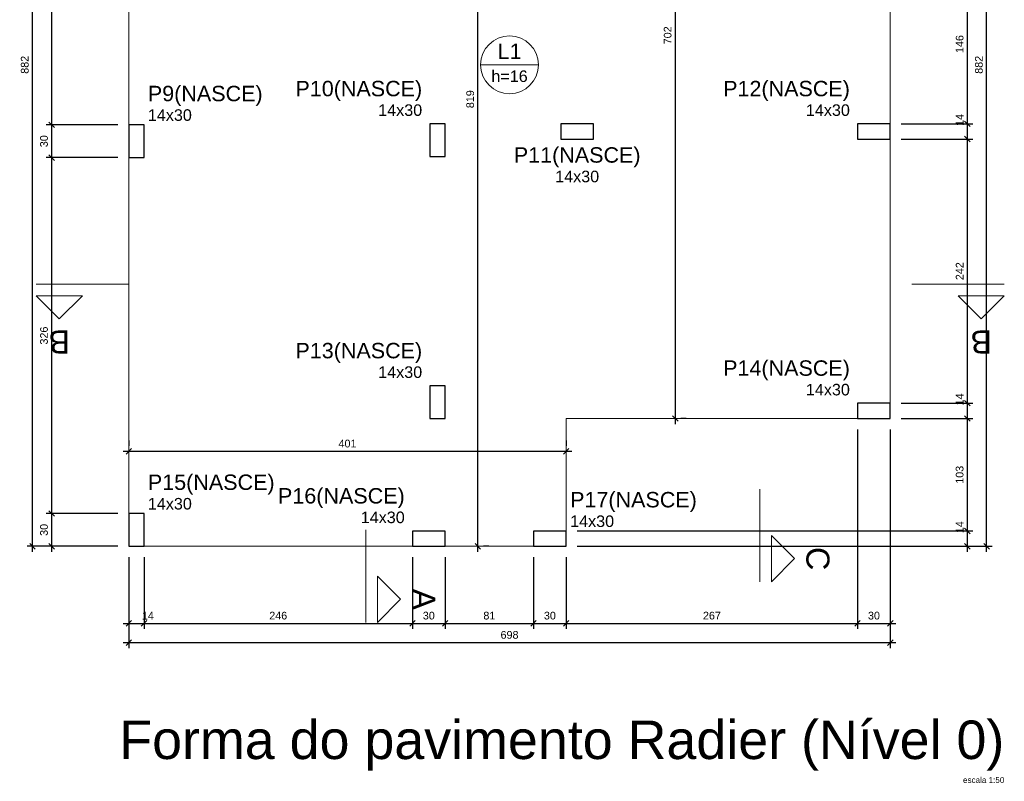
# Model space of a CAD drawing. Header units: millimetres. Extents: x 337 to 526, y -381 to -65.
# Tile 81 of 104: x 383 to 401, y -94 to -80. Entities that reach past the tile are written whole.
import ezdxf

# ---------------------------------------------------------------- set-up
doc = ezdxf.new("R2010")
doc.units = ezdxf.units.MM
doc.header["$MEASUREMENT"] = 0
doc.linetypes.add('DOT', pattern=[6.35, 0, -6.35])
doc.layers.get('0').update_dxf_attribs({"lineweight": 5})
for name, color, linetype, lineweight in [('FO-Cortes', 7, 'Continuous', 5), ('FO-Cotas', 5, 'Continuous', 5), ('FO-Pilares', 152, 'Continuous', 30), ('FO-Textos das lajes', 102, 'Continuous', 20), ('FO-Textos dos pilares', 7, 'Continuous', 5), ('FO-Títulos', 1, 'Continuous', 20), ('FO-Vigas', 1, 'Continuous', 20)]:
    doc.layers.add(name, color=color, linetype=linetype, lineweight=lineweight)
doc.styles.add('Arial', font='arial.ttf')
doc.dimstyles.new('UM_50.000000', dxfattribs={"dimtxt": 0.18, "dimasz": 0.1, "dimexe": 0.1, "dimexo": 0.2, "dimgap": 0, "dimtad": 1, "dimtih": 1, "dimtoh": 1, "dimdec": 1, "dimlfac": 50, "dimzin": 0, "dimdsep": 46, "dimtxsty": 'Standard', "dimcen": 0.09, "dimdle": 0.1, "dimadec": 1, "dimazin": 2, "dimtfac": 1, "dimtdec": 4, "dimtofl": 0, "dimtmove": 0, "dimatfit": 3, "dimfxl": 1, "dimtolj": 1, "dimarcsym": 0})

# ---------------------------------------------------------------- blocks, each defined once
blk = doc.blocks.new('_Oblique')
at = {"color": 0, "linetype": 'ByBlock', "lineweight": -2}
blk.add_line((-0.5, -0.5), (0.5, 0.5), dxfattribs=at)
blk = doc.blocks.new('*D327')
at = {"layer": 'Defpoints', "color": 0, "transparency": 16777216}
for p in [(385.072, -89.235), (385.352, -89.235), (385.352, -90.647)]:
    blk.add_point(p, dxfattribs=at)
at = {"layer": 'FO-Cotas', "color": 0, "lineweight": -2, "transparency": 16777216}
for p, q in [((385.072, -89.435), (385.072, -90.747)), ((385.352, -89.435), (385.352, -90.747)), ((384.972, -90.647), (385.452, -90.647))]:
    blk.add_line(p, q, dxfattribs=at)
at = {"layer": 'FO-Cotas', "color": 0, "lineweight": -2, "transparency": 16777216, "xscale": 0.1, "yscale": 0.1, "zscale": 0.1, "rotation": 180}
blk.add_blockref('_Oblique', (385.072, -90.647), dxfattribs=at)
at = {"layer": 'FO-Cotas', "color": 0, "lineweight": -2, "transparency": 16777216, "xscale": 0.1, "yscale": 0.1, "zscale": 0.1}
blk.add_blockref('_Oblique', (385.352, -90.647), dxfattribs=at)
at = {"layer": 'FO-Cotas', "color": 7, "transparency": 16777216, "insert": (385.422, -90.506), "char_height": 0.1412, "attachment_point": 5, "rotation": 0.0057, "style": 'Arial'}
blk.add_mtext('\\A1;14', dxfattribs=at)
blk = doc.blocks.new('*D328')
at = {"layer": 'Defpoints', "color": 0, "transparency": 16777216}
for p in [(385.352, -89.235), (390.272, -89.235), (390.272, -90.647)]:
    blk.add_point(p, dxfattribs=at)
at = {"layer": 'FO-Cotas', "color": 0, "lineweight": -2, "transparency": 16777216}
for p, q in [((385.352, -89.435), (385.352, -90.747)), ((390.272, -89.435), (390.272, -90.747)), ((385.252, -90.647), (390.372, -90.647))]:
    blk.add_line(p, q, dxfattribs=at)
at = {"layer": 'FO-Cotas', "color": 0, "lineweight": -2, "transparency": 16777216, "xscale": 0.1, "yscale": 0.1, "zscale": 0.1, "rotation": 180}
blk.add_blockref('_Oblique', (385.352, -90.647), dxfattribs=at)
at = {"layer": 'FO-Cotas', "color": 0, "lineweight": -2, "transparency": 16777216, "xscale": 0.1, "yscale": 0.1, "zscale": 0.1}
blk.add_blockref('_Oblique', (390.272, -90.647), dxfattribs=at)
at = {"layer": 'FO-Cotas', "color": 7, "transparency": 16777216, "insert": (387.812, -90.506), "char_height": 0.1412, "attachment_point": 5, "rotation": 0.0057, "style": 'Arial'}
blk.add_mtext('\\A1;246', dxfattribs=at)
blk = doc.blocks.new('*D329')
at = {"layer": 'Defpoints', "color": 0, "transparency": 16777216}
for p in [(390.272, -89.235), (390.872, -89.235), (390.872, -90.647)]:
    blk.add_point(p, dxfattribs=at)
at = {"layer": 'FO-Cotas', "color": 0, "lineweight": -2, "transparency": 16777216}
for p, q in [((390.272, -89.435), (390.272, -90.747)), ((390.872, -89.435), (390.872, -90.747)), ((390.172, -90.647), (390.972, -90.647))]:
    blk.add_line(p, q, dxfattribs=at)
at = {"layer": 'FO-Cotas', "color": 0, "lineweight": -2, "transparency": 16777216, "xscale": 0.1, "yscale": 0.1, "zscale": 0.1, "rotation": 180}
blk.add_blockref('_Oblique', (390.272, -90.647), dxfattribs=at)
at = {"layer": 'FO-Cotas', "color": 0, "lineweight": -2, "transparency": 16777216, "xscale": 0.1, "yscale": 0.1, "zscale": 0.1}
blk.add_blockref('_Oblique', (390.872, -90.647), dxfattribs=at)
at = {"layer": 'FO-Cotas', "color": 7, "transparency": 16777216, "insert": (390.572, -90.506), "char_height": 0.1412, "attachment_point": 5, "rotation": 0.0057, "style": 'Arial'}
blk.add_mtext('\\A1;30', dxfattribs=at)
blk = doc.blocks.new('*D330')
at = {"layer": 'Defpoints', "color": 0, "transparency": 16777216}
for p in [(390.872, -89.235), (392.492, -89.235), (392.492, -90.647)]:
    blk.add_point(p, dxfattribs=at)
at = {"layer": 'FO-Cotas', "color": 0, "lineweight": -2, "transparency": 16777216}
for p, q in [((390.872, -89.435), (390.872, -90.747)), ((392.492, -89.435), (392.492, -90.747)), ((390.772, -90.647), (392.592, -90.647))]:
    blk.add_line(p, q, dxfattribs=at)
at = {"layer": 'FO-Cotas', "color": 0, "lineweight": -2, "transparency": 16777216, "xscale": 0.1, "yscale": 0.1, "zscale": 0.1, "rotation": 180}
blk.add_blockref('_Oblique', (390.872, -90.647), dxfattribs=at)
at = {"layer": 'FO-Cotas', "color": 0, "lineweight": -2, "transparency": 16777216, "xscale": 0.1, "yscale": 0.1, "zscale": 0.1}
blk.add_blockref('_Oblique', (392.492, -90.647), dxfattribs=at)
at = {"layer": 'FO-Cotas', "color": 7, "transparency": 16777216, "insert": (391.682, -90.506), "char_height": 0.1412, "attachment_point": 5, "rotation": 0.0057, "style": 'Arial'}
blk.add_mtext('\\A1;81', dxfattribs=at)
blk = doc.blocks.new('*D331')
at = {"layer": 'Defpoints', "color": 0, "transparency": 16777216}
for p in [(392.492, -89.235), (393.092, -89.235), (393.092, -90.647)]:
    blk.add_point(p, dxfattribs=at)
at = {"layer": 'FO-Cotas', "color": 0, "lineweight": -2, "transparency": 16777216}
for p, q in [((392.492, -89.435), (392.492, -90.747)), ((393.092, -89.435), (393.092, -90.747)), ((392.392, -90.647), (393.192, -90.647))]:
    blk.add_line(p, q, dxfattribs=at)
at = {"layer": 'FO-Cotas', "color": 0, "lineweight": -2, "transparency": 16777216, "xscale": 0.1, "yscale": 0.1, "zscale": 0.1, "rotation": 180}
blk.add_blockref('_Oblique', (392.492, -90.647), dxfattribs=at)
at = {"layer": 'FO-Cotas', "color": 0, "lineweight": -2, "transparency": 16777216, "xscale": 0.1, "yscale": 0.1, "zscale": 0.1}
blk.add_blockref('_Oblique', (393.092, -90.647), dxfattribs=at)
at = {"layer": 'FO-Cotas', "color": 7, "transparency": 16777216, "insert": (392.792, -90.506), "char_height": 0.1412, "attachment_point": 5, "rotation": 0.0057, "style": 'Arial'}
blk.add_mtext('\\A1;30', dxfattribs=at)
blk = doc.blocks.new('*D332')
at = {"layer": 'Defpoints', "color": 0, "transparency": 16777216}
for p in [(398.432, -86.895), (393.092, -89.235), (398.432, -90.647)]:
    blk.add_point(p, dxfattribs=at)
at = {"layer": 'FO-Cotas', "color": 0, "lineweight": -2, "transparency": 16777216}
for p, q in [((398.432, -87.095), (398.432, -90.747)), ((393.092, -89.435), (393.092, -90.747)), ((392.992, -90.647), (398.532, -90.647))]:
    blk.add_line(p, q, dxfattribs=at)
at = {"layer": 'FO-Cotas', "color": 0, "lineweight": -2, "transparency": 16777216, "xscale": 0.1, "yscale": 0.1, "zscale": 0.1, "rotation": 180}
blk.add_blockref('_Oblique', (393.092, -90.647), dxfattribs=at)
at = {"layer": 'FO-Cotas', "color": 0, "lineweight": -2, "transparency": 16777216, "xscale": 0.1, "yscale": 0.1, "zscale": 0.1}
blk.add_blockref('_Oblique', (398.432, -90.647), dxfattribs=at)
at = {"layer": 'FO-Cotas', "color": 7, "transparency": 16777216, "insert": (395.762, -90.506), "char_height": 0.1412, "attachment_point": 5, "rotation": 0.0057, "style": 'Arial'}
blk.add_mtext('\\A1;267', dxfattribs=at)
blk = doc.blocks.new('*D333')
at = {"layer": 'Defpoints', "color": 0, "transparency": 16777216}
for p in [(398.432, -86.895), (399.032, -86.895), (399.032, -90.647)]:
    blk.add_point(p, dxfattribs=at)
at = {"layer": 'FO-Cotas', "color": 0, "lineweight": -2, "transparency": 16777216}
for p, q in [((398.432, -87.095), (398.432, -90.747)), ((399.032, -87.095), (399.032, -90.747)), ((398.332, -90.647), (399.132, -90.647))]:
    blk.add_line(p, q, dxfattribs=at)
at = {"layer": 'FO-Cotas', "color": 0, "lineweight": -2, "transparency": 16777216, "xscale": 0.1, "yscale": 0.1, "zscale": 0.1, "rotation": 180}
blk.add_blockref('_Oblique', (398.432, -90.647), dxfattribs=at)
at = {"layer": 'FO-Cotas', "color": 0, "lineweight": -2, "transparency": 16777216, "xscale": 0.1, "yscale": 0.1, "zscale": 0.1}
blk.add_blockref('_Oblique', (399.032, -90.647), dxfattribs=at)
at = {"layer": 'FO-Cotas', "color": 7, "transparency": 16777216, "insert": (398.732, -90.506), "char_height": 0.1412, "attachment_point": 5, "rotation": 0.0057, "style": 'Arial'}
blk.add_mtext('\\A1;30', dxfattribs=at)
blk = doc.blocks.new('*D334')
at = {"layer": 'Defpoints', "color": 0, "transparency": 16777216}
for p in [(399.032, -86.895), (385.072, -89.235), (399.032, -91)]:
    blk.add_point(p, dxfattribs=at)
at = {"layer": 'FO-Cotas', "color": 0, "lineweight": -2, "transparency": 16777216}
for p, q in [((399.032, -87.095), (399.032, -91.1)), ((385.072, -89.435), (385.072, -91.1)), ((384.972, -91), (399.132, -91))]:
    blk.add_line(p, q, dxfattribs=at)
at = {"layer": 'FO-Cotas', "color": 0, "lineweight": -2, "transparency": 16777216, "xscale": 0.1, "yscale": 0.1, "zscale": 0.1, "rotation": 180}
blk.add_blockref('_Oblique', (385.072, -91), dxfattribs=at)
at = {"layer": 'FO-Cotas', "color": 0, "lineweight": -2, "transparency": 16777216, "xscale": 0.1, "yscale": 0.1, "zscale": 0.1}
blk.add_blockref('_Oblique', (399.032, -91), dxfattribs=at)
at = {"layer": 'FO-Cotas', "color": 7, "transparency": 16777216, "insert": (392.052, -90.859), "char_height": 0.1412, "attachment_point": 5, "rotation": 0.0057, "style": 'Arial'}
blk.add_mtext('\\A1;698', dxfattribs=at)
blk = doc.blocks.new('*D335')
at = {"layer": 'Defpoints', "color": 0, "transparency": 16777216}
for p in [(383.66, -88.635), (385.072, -88.635), (385.072, -89.235)]:
    blk.add_point(p, dxfattribs=at)
at = {"layer": 'FO-Cotas', "color": 0, "lineweight": -2, "transparency": 16777216}
for p, q in [((383.66, -89.335), (383.66, -88.535)), ((384.872, -88.635), (383.56, -88.635)), ((384.872, -89.235), (383.56, -89.235))]:
    blk.add_line(p, q, dxfattribs=at)
at = {"layer": 'FO-Cotas', "color": 0, "lineweight": -2, "transparency": 16777216, "xscale": 0.1, "yscale": 0.1, "zscale": 0.1}
for p, rotation in [((383.66, -88.635), 90), ((383.66, -89.235), 270)]:
    blk.add_blockref('_Oblique', p, dxfattribs=dict(at, rotation=rotation))
at = {"layer": 'FO-Cotas', "color": 7, "transparency": 16777216, "insert": (383.519, -88.935), "char_height": 0.1412, "attachment_point": 5, "rotation": 90, "style": 'Arial'}
blk.add_mtext('\\A1;30', dxfattribs=at)
blk = doc.blocks.new('*D336')
at = {"layer": 'Defpoints', "color": 0, "transparency": 16777216}
for p in [(383.66, -82.115), (385.072, -82.115), (385.072, -88.635)]:
    blk.add_point(p, dxfattribs=at)
at = {"layer": 'FO-Cotas', "color": 0, "lineweight": -2, "transparency": 16777216}
for p, q in [((384.872, -82.115), (383.56, -82.115)), ((383.66, -88.735), (383.66, -82.015)), ((384.872, -88.635), (383.56, -88.635))]:
    blk.add_line(p, q, dxfattribs=at)
at = {"layer": 'FO-Cotas', "color": 0, "lineweight": -2, "transparency": 16777216, "xscale": 0.1, "yscale": 0.1, "zscale": 0.1}
for p, rotation in [((383.66, -82.115), 90), ((383.66, -88.635), 270)]:
    blk.add_blockref('_Oblique', p, dxfattribs=dict(at, rotation=rotation))
at = {"layer": 'FO-Cotas', "color": 7, "transparency": 16777216, "insert": (383.519, -85.375), "char_height": 0.1412, "attachment_point": 5, "rotation": 90, "style": 'Arial'}
blk.add_mtext('\\A1;326', dxfattribs=at)
blk = doc.blocks.new('*D337')
at = {"layer": 'Defpoints', "color": 0, "transparency": 16777216}
for p in [(383.66, -81.515), (385.072, -81.515), (385.072, -82.115)]:
    blk.add_point(p, dxfattribs=at)
at = {"layer": 'FO-Cotas', "color": 0, "lineweight": -2, "transparency": 16777216}
for p, q in [((384.872, -81.515), (383.56, -81.515)), ((383.66, -82.215), (383.66, -81.415)), ((384.872, -82.115), (383.56, -82.115))]:
    blk.add_line(p, q, dxfattribs=at)
at = {"layer": 'FO-Cotas', "color": 0, "lineweight": -2, "transparency": 16777216, "xscale": 0.1, "yscale": 0.1, "zscale": 0.1}
for p, rotation in [((383.66, -81.515), 90), ((383.66, -82.115), 270)]:
    blk.add_blockref('_Oblique', p, dxfattribs=dict(at, rotation=rotation))
at = {"layer": 'FO-Cotas', "color": 7, "transparency": 16777216, "insert": (383.519, -81.815), "char_height": 0.1412, "attachment_point": 5, "rotation": 90, "style": 'Arial'}
blk.add_mtext('\\A1;30', dxfattribs=at)
blk = doc.blocks.new('*D338')
at = {"layer": 'Defpoints', "color": 0, "transparency": 16777216}
for p in [(383.66, -76.195), (385.072, -76.195), (385.072, -81.515)]:
    blk.add_point(p, dxfattribs=at)
at = {"layer": 'FO-Cotas', "color": 0, "lineweight": -2, "transparency": 16777216}
for p, q in [((383.66, -81.615), (383.66, -76.095)), ((384.872, -76.195), (383.56, -76.195)), ((384.872, -81.515), (383.56, -81.515))]:
    blk.add_line(p, q, dxfattribs=at)
at = {"layer": 'FO-Cotas', "color": 0, "lineweight": -2, "transparency": 16777216, "xscale": 0.1, "yscale": 0.1, "zscale": 0.1}
for p, rotation in [((383.66, -76.195), 90), ((383.66, -81.515), 270)]:
    blk.add_blockref('_Oblique', p, dxfattribs=dict(at, rotation=rotation))
at = {"layer": 'FO-Cotas', "color": 7, "transparency": 16777216, "insert": (383.519, -78.855), "char_height": 0.1412, "attachment_point": 5, "rotation": 90, "style": 'Arial'}
blk.add_mtext('\\A1;266', dxfattribs=at)
blk = doc.blocks.new('*D342')
at = {"layer": 'Defpoints', "color": 0, "transparency": 16777216}
for p in [(383.307, -71.595), (385.072, -71.595), (385.072, -89.235)]:
    blk.add_point(p, dxfattribs=at)
at = {"layer": 'FO-Cotas', "color": 0, "lineweight": -2, "transparency": 16777216}
for p, q in [((384.872, -71.595), (383.207, -71.595)), ((383.307, -89.335), (383.307, -71.495)), ((384.872, -89.235), (383.207, -89.235))]:
    blk.add_line(p, q, dxfattribs=at)
at = {"layer": 'FO-Cotas', "color": 0, "lineweight": -2, "transparency": 16777216, "xscale": 0.1, "yscale": 0.1, "zscale": 0.1}
for p, rotation in [((383.307, -71.595), 90), ((383.307, -89.235), 270)]:
    blk.add_blockref('_Oblique', p, dxfattribs=dict(at, rotation=rotation))
at = {"layer": 'FO-Cotas', "color": 7, "transparency": 16777216, "insert": (383.166, -80.415), "char_height": 0.1412, "attachment_point": 5, "rotation": 90, "style": 'Arial'}
blk.add_mtext('\\A1;882', dxfattribs=at)
blk = doc.blocks.new('*D343')
at = {"layer": 'Defpoints', "color": 0, "transparency": 16777216}
for p in [(393.092, -88.955), (400.444, -88.955), (393.092, -89.235)]:
    blk.add_point(p, dxfattribs=at)
at = {"layer": 'FO-Cotas', "color": 0, "lineweight": -2, "transparency": 16777216}
for p, q in [((393.292, -88.955), (400.544, -88.955)), ((400.444, -89.335), (400.444, -88.855)), ((393.292, -89.235), (400.544, -89.235))]:
    blk.add_line(p, q, dxfattribs=at)
at = {"layer": 'FO-Cotas', "color": 0, "lineweight": -2, "transparency": 16777216, "xscale": 0.1, "yscale": 0.1, "zscale": 0.1}
for p, rotation in [((400.444, -88.955), 90), ((400.444, -89.235), 270)]:
    blk.add_blockref('_Oblique', p, dxfattribs=dict(at, rotation=rotation))
at = {"layer": 'FO-Cotas', "color": 7, "transparency": 16777216, "insert": (400.303, -88.885), "char_height": 0.1412, "attachment_point": 5, "rotation": 90, "style": 'Arial'}
blk.add_mtext('\\A1;14', dxfattribs=at)
blk = doc.blocks.new('*D344')
at = {"layer": 'Defpoints', "color": 0, "transparency": 16777216}
for p in [(399.032, -86.895), (400.444, -86.895), (393.092, -88.955)]:
    blk.add_point(p, dxfattribs=at)
at = {"layer": 'FO-Cotas', "color": 0, "lineweight": -2, "transparency": 16777216}
for p, q in [((400.444, -89.055), (400.444, -86.795)), ((399.232, -86.895), (400.544, -86.895)), ((393.292, -88.955), (400.544, -88.955))]:
    blk.add_line(p, q, dxfattribs=at)
at = {"layer": 'FO-Cotas', "color": 0, "lineweight": -2, "transparency": 16777216, "xscale": 0.1, "yscale": 0.1, "zscale": 0.1}
for p, rotation in [((400.444, -86.895), 90), ((400.444, -88.955), 270)]:
    blk.add_blockref('_Oblique', p, dxfattribs=dict(at, rotation=rotation))
at = {"layer": 'FO-Cotas', "color": 7, "transparency": 16777216, "insert": (400.303, -87.925), "char_height": 0.1412, "attachment_point": 5, "rotation": 90, "style": 'Arial'}
blk.add_mtext('\\A1;103', dxfattribs=at)
blk = doc.blocks.new('*D345')
at = {"layer": 'Defpoints', "color": 0, "transparency": 16777216}
for p in [(399.032, -86.615), (400.444, -86.615), (399.032, -86.895)]:
    blk.add_point(p, dxfattribs=at)
at = {"layer": 'FO-Cotas', "color": 0, "lineweight": -2, "transparency": 16777216}
for p, q in [((399.232, -86.615), (400.544, -86.615)), ((400.444, -86.995), (400.444, -86.515)), ((399.232, -86.895), (400.544, -86.895))]:
    blk.add_line(p, q, dxfattribs=at)
at = {"layer": 'FO-Cotas', "color": 0, "lineweight": -2, "transparency": 16777216, "xscale": 0.1, "yscale": 0.1, "zscale": 0.1}
for p, rotation in [((400.444, -86.615), 90), ((400.444, -86.895), 270)]:
    blk.add_blockref('_Oblique', p, dxfattribs=dict(at, rotation=rotation))
at = {"layer": 'FO-Cotas', "color": 7, "transparency": 16777216, "insert": (400.303, -86.545), "char_height": 0.1412, "attachment_point": 5, "rotation": 90, "style": 'Arial'}
blk.add_mtext('\\A1;14', dxfattribs=at)
blk = doc.blocks.new('*D346')
at = {"layer": 'Defpoints', "color": 0, "transparency": 16777216}
for p in [(399.032, -81.775), (400.444, -81.775), (399.032, -86.615)]:
    blk.add_point(p, dxfattribs=at)
at = {"layer": 'FO-Cotas', "color": 0, "lineweight": -2, "transparency": 16777216}
for p, q in [((400.444, -86.715), (400.444, -81.675)), ((399.232, -81.775), (400.544, -81.775)), ((399.232, -86.615), (400.544, -86.615))]:
    blk.add_line(p, q, dxfattribs=at)
at = {"layer": 'FO-Cotas', "color": 0, "lineweight": -2, "transparency": 16777216, "xscale": 0.1, "yscale": 0.1, "zscale": 0.1}
for p, rotation in [((400.444, -81.775), 90), ((400.444, -86.615), 270)]:
    blk.add_blockref('_Oblique', p, dxfattribs=dict(at, rotation=rotation))
at = {"layer": 'FO-Cotas', "color": 7, "transparency": 16777216, "insert": (400.303, -84.195), "char_height": 0.1412, "attachment_point": 5, "rotation": 90, "style": 'Arial'}
blk.add_mtext('\\A1;242', dxfattribs=at)
blk = doc.blocks.new('*D347')
at = {"layer": 'Defpoints', "color": 0, "transparency": 16777216}
for p in [(399.032, -81.495), (400.444, -81.495), (399.032, -81.775)]:
    blk.add_point(p, dxfattribs=at)
at = {"layer": 'FO-Cotas', "color": 0, "lineweight": -2, "transparency": 16777216}
for p, q in [((400.444, -81.875), (400.444, -81.395)), ((399.232, -81.495), (400.544, -81.495)), ((399.232, -81.775), (400.544, -81.775))]:
    blk.add_line(p, q, dxfattribs=at)
at = {"layer": 'FO-Cotas', "color": 0, "lineweight": -2, "transparency": 16777216, "xscale": 0.1, "yscale": 0.1, "zscale": 0.1}
for p, rotation in [((400.444, -81.495), 90), ((400.444, -81.775), 270)]:
    blk.add_blockref('_Oblique', p, dxfattribs=dict(at, rotation=rotation))
at = {"layer": 'FO-Cotas', "color": 7, "transparency": 16777216, "insert": (400.303, -81.425), "char_height": 0.1412, "attachment_point": 5, "rotation": 90, "style": 'Arial'}
blk.add_mtext('\\A1;14', dxfattribs=at)
blk = doc.blocks.new('*D348')
at = {"layer": 'Defpoints', "color": 0, "transparency": 16777216}
for p in [(399.032, -78.575), (400.444, -78.575), (399.032, -81.495)]:
    blk.add_point(p, dxfattribs=at)
at = {"layer": 'FO-Cotas', "color": 0, "lineweight": -2, "transparency": 16777216}
for p, q in [((400.444, -81.595), (400.444, -78.475)), ((399.232, -78.575), (400.544, -78.575)), ((399.232, -81.495), (400.544, -81.495))]:
    blk.add_line(p, q, dxfattribs=at)
at = {"layer": 'FO-Cotas', "color": 0, "lineweight": -2, "transparency": 16777216, "xscale": 0.1, "yscale": 0.1, "zscale": 0.1}
for p, rotation in [((400.444, -78.575), 90), ((400.444, -81.495), 270)]:
    blk.add_blockref('_Oblique', p, dxfattribs=dict(at, rotation=rotation))
at = {"layer": 'FO-Cotas', "color": 7, "transparency": 16777216, "insert": (400.303, -80.035), "char_height": 0.1412, "attachment_point": 5, "rotation": 90, "style": 'Arial'}
blk.add_mtext('\\A1;146', dxfattribs=at)
blk = doc.blocks.new('*D354')
at = {"layer": 'Defpoints', "color": 0, "transparency": 16777216}
for p in [(390.872, -71.595), (400.797, -71.595), (393.092, -89.235)]:
    blk.add_point(p, dxfattribs=at)
at = {"layer": 'FO-Cotas', "color": 0, "lineweight": -2, "transparency": 16777216}
for p, q in [((391.072, -71.595), (400.897, -71.595)), ((400.797, -89.335), (400.797, -71.495)), ((393.292, -89.235), (400.897, -89.235))]:
    blk.add_line(p, q, dxfattribs=at)
at = {"layer": 'FO-Cotas', "color": 0, "lineweight": -2, "transparency": 16777216, "xscale": 0.1, "yscale": 0.1, "zscale": 0.1}
for p, rotation in [((400.797, -71.595), 90), ((400.797, -89.235), 270)]:
    blk.add_blockref('_Oblique', p, dxfattribs=dict(at, rotation=rotation))
at = {"layer": 'FO-Cotas', "color": 7, "transparency": 16777216, "insert": (400.656, -80.415), "char_height": 0.1412, "attachment_point": 5, "rotation": 90, "style": 'Arial'}
blk.add_mtext('\\A1;882', dxfattribs=at)
blk = doc.blocks.new('*D355')
at = {"layer": 'Defpoints', "color": 0, "transparency": 16777216}
for p in [(385.072, -87.495), (393.092, -87.495), (393.092, -87.495)]:
    blk.add_point(p, dxfattribs=at)
at = {"layer": 'FO-Cotas', "color": 0, "lineweight": -2, "transparency": 16777216}
for p, q in [((385.072, -87.295), (385.072, -87.395)), ((393.092, -87.295), (393.092, -87.395)), ((384.972, -87.495), (393.192, -87.495))]:
    blk.add_line(p, q, dxfattribs=at)
at = {"layer": 'FO-Cotas', "color": 0, "lineweight": -2, "transparency": 16777216, "xscale": 0.1, "yscale": 0.1, "zscale": 0.1, "rotation": 180}
blk.add_blockref('_Oblique', (385.072, -87.495), dxfattribs=at)
at = {"layer": 'FO-Cotas', "color": 0, "lineweight": -2, "transparency": 16777216, "xscale": 0.1, "yscale": 0.1, "zscale": 0.1}
blk.add_blockref('_Oblique', (393.092, -87.495), dxfattribs=at)
at = {"layer": 'FO-Cotas', "color": 7, "transparency": 16777216, "insert": (389.082, -87.354), "char_height": 0.1412, "attachment_point": 5, "rotation": 0.0057, "style": 'Arial'}
blk.add_mtext('\\A1;401', dxfattribs=at)
blk = doc.blocks.new('*D356')
at = {"layer": 'Defpoints', "color": 0, "transparency": 16777216}
for p in [(391.472, -72.855), (391.472, -72.855), (391.472, -89.235)]:
    blk.add_point(p, dxfattribs=at)
at = {"layer": 'FO-Cotas', "color": 0, "lineweight": -2, "transparency": 16777216}
for p, q in [((391.472, -89.335), (391.472, -72.755)), ((391.672, -72.855), (391.572, -72.855)), ((391.672, -89.235), (391.572, -89.235))]:
    blk.add_line(p, q, dxfattribs=at)
at = {"layer": 'FO-Cotas', "color": 0, "lineweight": -2, "transparency": 16777216, "xscale": 0.1, "yscale": 0.1, "zscale": 0.1}
for p, rotation in [((391.472, -72.855), 90), ((391.472, -89.235), 270)]:
    blk.add_blockref('_Oblique', p, dxfattribs=dict(at, rotation=rotation))
at = {"layer": 'FO-Cotas', "color": 7, "transparency": 16777216, "insert": (391.331, -81.045), "char_height": 0.1412, "attachment_point": 5, "rotation": 90, "style": 'Arial'}
blk.add_mtext('\\A1;819', dxfattribs=at)
blk = doc.blocks.new('*D357')
at = {"layer": 'Defpoints', "color": 0, "transparency": 16777216}
for p in [(395.092, -72.855), (395.092, -72.855), (395.092, -86.895)]:
    blk.add_point(p, dxfattribs=at)
at = {"layer": 'FO-Cotas', "color": 0, "lineweight": -2, "transparency": 16777216}
for p, q in [((395.092, -86.995), (395.092, -72.755)), ((395.292, -72.855), (395.192, -72.855)), ((395.292, -86.895), (395.192, -86.895))]:
    blk.add_line(p, q, dxfattribs=at)
at = {"layer": 'FO-Cotas', "color": 0, "lineweight": -2, "transparency": 16777216, "xscale": 0.1, "yscale": 0.1, "zscale": 0.1}
for p, rotation in [((395.092, -72.855), 90), ((395.092, -86.895), 270)]:
    blk.add_blockref('_Oblique', p, dxfattribs=dict(at, rotation=rotation))
at = {"layer": 'FO-Cotas', "color": 7, "transparency": 16777216, "insert": (394.951, -79.875), "char_height": 0.1412, "attachment_point": 5, "rotation": 90, "style": 'Arial'}
blk.add_mtext('\\A1;702', dxfattribs=at)

msp = doc.modelspace()

# ---------------------------------------------------------------- linework, layer by layer
at = {"layer": 'FO-Cortes', "ltscale": 0.2}
for p, q in [((383.376, -84.4345), (385.0704, -84.4345)), ((399.427, -84.4345), (401.1214, -84.4345)), ((396.6396, -88.1909), (396.6396, -89.8853)), ((389.42, -88.9355), (389.42, -90.6299))]:
    msp.add_line(p, q, dxfattribs=at)
at = {"layer": 'FO-Cortes', "linetype": 'Continuous'}
for points in [[(383.376, -84.6463), (384.2232, -84.6463), (383.7996, -85.0699), (383.376, -84.6463)], [(401.1214, -84.6463), (400.2742, -84.6463), (400.6978, -85.0699), (401.1214, -84.6463)], [(396.8514, -89.8853), (396.8514, -89.0381), (397.275, -89.4617), (396.8514, -89.8853)], [(389.6318, -90.6299), (389.6318, -89.7827), (390.0554, -90.2063), (389.6318, -90.6299)]]:
    msp.add_lwpolyline(points, close=True, dxfattribs=at)
at = {"layer": 'FO-Pilares'}
for points in [[(385.3519, -81.5151), (385.2119, -81.5151), (385.0719, -81.5151), (385.0719, -81.8151), (385.0719, -82.1151), (385.2119, -82.1151), (385.3519, -82.1151), (385.3519, -81.8151), (385.3519, -81.5151)], [(390.5919, -82.0951), (390.7319, -82.0951), (390.8719, -82.0951), (390.8719, -81.7951), (390.8719, -81.4951), (390.7319, -81.4951), (390.5919, -81.4951), (390.5919, -81.7951), (390.5919, -82.0951)], [(392.9921, -81.4951), (392.9921, -81.6351), (392.9921, -81.7751), (393.2921, -81.7751), (393.5921, -81.7751), (393.5921, -81.6351), (393.5921, -81.4951), (393.2921, -81.4951), (392.9921, -81.4951)], [(399.0319, -81.7751), (399.0319, -81.6351), (399.0319, -81.4951), (398.7319, -81.4951), (398.4319, -81.4951), (398.4319, -81.6351), (398.4319, -81.7751), (398.7319, -81.7751), (399.0319, -81.7751)], [(390.8719, -86.2953), (390.7319, -86.2953), (390.5919, -86.2953), (390.5919, -86.5953), (390.5919, -86.8953), (390.7319, -86.8953), (390.8719, -86.8953), (390.8719, -86.5953), (390.8719, -86.2953)], [(399.0319, -86.8953), (399.0319, -86.7553), (399.0319, -86.6153), (398.7319, -86.6153), (398.4319, -86.6153), (398.4319, -86.7553), (398.4319, -86.8953), (398.7319, -86.8953), (399.0319, -86.8953)], [(385.0719, -89.2353), (385.2119, -89.2353), (385.3519, -89.2353), (385.3519, -88.9353), (385.3519, -88.6353), (385.2119, -88.6353), (385.0719, -88.6353), (385.0719, -88.9353), (385.0719, -89.2353)], [(390.8719, -89.2353), (390.8719, -89.0953), (390.8719, -88.9553), (390.5719, -88.9553), (390.2719, -88.9553), (390.2719, -89.0953), (390.2719, -89.2353), (390.5719, -89.2353), (390.8719, -89.2353)], [(393.0919, -89.2353), (393.0919, -89.0953), (393.0919, -88.9553), (392.7919, -88.9553), (392.4919, -88.9553), (392.4919, -89.0953), (392.4919, -89.2353), (392.7919, -89.2353), (393.0919, -89.2353)]]:
    msp.add_lwpolyline(points, close=True, dxfattribs=at)
at = {"layer": 'FO-Textos das lajes'}
msp.add_line((391.5224, -80.4153), (392.5814, -80.4153), dxfattribs=at)
msp.add_circle((392.0519, -80.4153), 0.5295, dxfattribs=at)
at = {"layer": 'FO-Vigas'}
for p, q in [((385.0719, -81.5151), (385.0719, -76.1951)), ((399.0319, -81.4951), (399.0319, -78.5751)), ((399.0319, -86.6153), (399.0319, -81.7751)), ((385.0719, -88.6353), (385.0719, -82.1151)), ((393.0919, -86.8953), (398.4319, -86.8953)), ((393.0919, -88.9553), (393.0919, -86.8953)), ((385.3519, -89.2353), (390.2719, -89.2353)), ((390.8719, -89.2353), (392.4919, -89.2353))]:
    msp.add_line(p, q, dxfattribs=at)

# ---------------------------------------------------------------- texts
at = {"layer": 'FO-Cortes', "linetype": 'DOT', "ltscale": 0.2, "char_height": 0.4236, "attachment_point": 8, "line_spacing_factor": 0.798, "style": 'Arial'}
for s, insert, width, rotation in [('B', (383.7996, -85.2817), 0.803434, 180), ('B', (400.6978, -85.2817), 0.803434, 180), ('C', (397.4868, -89.4617), 0.869897, 270), ('A', (390.2672, -90.2063), 0.803434, 270)]:
    msp.add_mtext(s, dxfattribs=dict(at, insert=insert, width=width, rotation=rotation))
at = {"layer": 'FO-Textos das lajes', "attachment_point": 8, "line_spacing_factor": 0.798, "style": 'Arial'}
for s, insert, char_height, width in [('L1', (392.0519, -80.3094), 0.2824, 0.8374), ('h=16', (392.0519, -80.733), 0.2118, 1.356603)]:
    msp.add_mtext(s, dxfattribs=dict(at, insert=insert, char_height=char_height, width=width))
at = {"layer": 'FO-Textos dos pilares', "linetype": 'Continuous', "line_spacing_factor": 0.798, "style": 'Arial'}
for s, insert, char_height, width, attachment_point in [('P10(NASCE)', (390.4511, -81.0765), 0.2824, 4.434767, 9), ('P12(NASCE)', (398.2911, -81.0765), 0.2824, 4.434767, 9), ('P9(NASCE)', (385.4221, -81.1675), 0.2824, 4.016067, 7), ('14x30', (385.4225, -81.4445), 0.2118, 1.640981, 7), ('14x30', (390.4507, -81.3541), 0.2118, 1.640981, 9), ('14x30', (398.2907, -81.3541), 0.2118, 1.640981, 9), ('P11(NASCE)', (393.2921, -82.2925), 0.2824, 4.434767, 8), ('14x30', (393.2919, -82.5696), 0.2118, 1.640981, 8), ('P13(NASCE)', (390.4511, -85.8765), 0.2824, 4.434767, 9), ('14x30', (390.4507, -86.1541), 0.2118, 1.640981, 9), ('P14(NASCE)', (398.2911, -86.1965), 0.2824, 4.434767, 9), ('14x30', (398.2907, -86.4741), 0.2118, 1.640981, 9), ('P15(NASCE)', (385.4221, -88.2875), 0.2824, 4.434767, 7), ('P16(NASCE)', (390.1311, -88.5365), 0.2824, 4.434767, 9), ('P17(NASCE)', (393.1621, -88.6075), 0.2824, 4.434767, 7), ('14x30', (385.4225, -88.5647), 0.2118, 1.640981, 7), ('14x30', (390.1307, -88.8141), 0.2118, 1.640981, 9), ('14x30', (393.1625, -88.8847), 0.2118, 1.640981, 7)]:
    msp.add_mtext(s, dxfattribs=dict(at, insert=insert, char_height=char_height, width=width, attachment_point=attachment_point))
at = {"layer": 'FO-Títulos', "linetype": 'Continuous', "attachment_point": 9, "line_spacing_factor": 0.798, "style": 'Arial'}
for s, insert, char_height, width in [('Forma do pavimento Radier (Nível 0)', (401.1211, -93.3455), 0.706, 32.200806), ('escala 1:50', (401.1214, -93.5713), 0.1059, 1.540258)]:
    msp.add_mtext(s, dxfattribs=dict(at, insert=insert, char_height=char_height, width=width))

# ---------------------------------------------------------------- dimensions: what is measured, and where the dimension line sits
at = {"layer": 'FO-Cotas'}
for base, p1, p2, picture, middle in [((383.3069, -71.5953), (385.0719, -89.2353), (385.0719, -71.5953), '*D342', (383.1657, -80.4153)), ((400.7969, -71.5953), (393.0919, -89.2353), (390.8719, -71.5953), '*D354', (400.6557, -80.4153)), ((391.4719, -72.8551), (391.4719, -89.2353), (391.4719, -72.8551), '*D356', (391.3307, -81.0452)), ((395.0921, -72.8551), (395.0921, -86.8953), (395.0921, -72.8551), '*D357', (394.9509, -79.8752)), ((383.6599, -76.1951), (385.0719, -81.5151), (385.0719, -76.1951), '*D338', (383.5187, -78.8551)), ((400.4439, -78.5751), (399.0319, -81.4951), (399.0319, -78.5751), '*D348', (400.3027, -80.0351)), ((400.4439, -81.4951), (399.0319, -81.7751), (399.0319, -81.4951), '*D347', (400.3027, -81.4245)), ((383.6599, -81.5151), (385.0719, -82.1151), (385.0719, -81.5151), '*D337', (383.5187, -81.8151)), ((400.4439, -81.7751), (399.0319, -86.6153), (399.0319, -81.7751), '*D346', (400.3027, -84.1952)), ((383.6599, -82.1151), (385.0719, -88.6353), (385.0719, -82.1151), '*D336', (383.5187, -85.3752)), ((400.4439, -86.6153), (399.0319, -86.8953), (399.0319, -86.6153), '*D345', (400.3027, -86.5447)), ((400.4439, -86.8953), (393.0919, -88.9553), (399.0319, -86.8953), '*D344', (400.3027, -87.9253)), ((383.6599, -88.6353), (385.0719, -89.2353), (385.0719, -88.6353), '*D335', (383.5187, -88.9353)), ((400.4439, -88.9553), (393.0919, -89.2353), (393.0919, -88.9553), '*D343', (400.3027, -88.8847))]:
    dim = msp.add_linear_dim(base=base, p1=p1, p2=p2, angle=90, dimstyle='UM_50.000000', override={"dimtxt": 0.1412, "dimasz": 0.1, "dimexe": 0.1, "dimexo": 0.2, "dimtad": 1, "dimtih": 0, "dimtoh": 0, "dimdec": 1, "dimlfac": 50, "dimzin": 8, "dimtxsty": 'Arial', "dimblk": 'Oblique', "dimblk1": 'Oblique', "dimblk2": 'Oblique', "dimsah": 1, "dimdle": 0.1, "dimse1": 0, "dimse2": 0, "dimclrt": 7, "dimadec": 1, "dimazin": 3, "dimtmove": 2, "dimldrblk": 'Oblique'}, dxfattribs=at)
    dim.commit()
    dim.dimension.update_dxf_attribs({"geometry": picture, "text_midpoint": middle, "dimtype": 160, "text_rotation": 90})
for base, p1, p2, picture, middle in [((399.0319, -91.0003), (385.0719, -89.2353), (399.0319, -86.8953), '*D334', (392.0519, -90.8591)), ((398.4319, -90.6473), (393.0919, -89.2353), (398.4319, -86.8953), '*D332', (395.7619, -90.5061)), ((399.0319, -90.6473), (398.4319, -86.8953), (399.0319, -86.8953), '*D333', (398.7319, -90.5061)), ((393.0919, -87.4953), (385.0719, -87.4953), (393.0919, -87.4953), '*D355', (389.0819, -87.3541)), ((385.3519, -90.6473), (385.0719, -89.2353), (385.3519, -89.2353), '*D327', (385.4225, -90.5061)), ((390.2719, -90.6473), (385.3519, -89.2353), (390.2719, -89.2353), '*D328', (387.8119, -90.5061)), ((390.8719, -90.6473), (390.2719, -89.2353), (390.8719, -89.2353), '*D329', (390.5719, -90.5061)), ((392.4919, -90.6473), (390.8719, -89.2353), (392.4919, -89.2353), '*D330', (391.6819, -90.5061)), ((393.0919, -90.6473), (392.4919, -89.2353), (393.0919, -89.2353), '*D331', (392.7919, -90.5061))]:
    dim = msp.add_linear_dim(base=base, p1=p1, p2=p2, dimstyle='UM_50.000000', override={"dimtxt": 0.1412, "dimasz": 0.1, "dimexe": 0.1, "dimexo": 0.2, "dimtad": 1, "dimtih": 0, "dimtoh": 0, "dimdec": 1, "dimlfac": 50, "dimzin": 8, "dimtxsty": 'Arial', "dimblk": 'Oblique', "dimblk1": 'Oblique', "dimblk2": 'Oblique', "dimsah": 1, "dimdle": 0.1, "dimse1": 0, "dimse2": 0, "dimclrt": 7, "dimadec": 1, "dimazin": 3, "dimtmove": 2, "dimldrblk": 'Oblique'}, dxfattribs=at)
    dim.commit()
    dim.dimension.update_dxf_attribs({"geometry": picture, "text_midpoint": middle, "dimtype": 160, "text_rotation": 0.00573})

doc.saveas('drawing.dxf')
